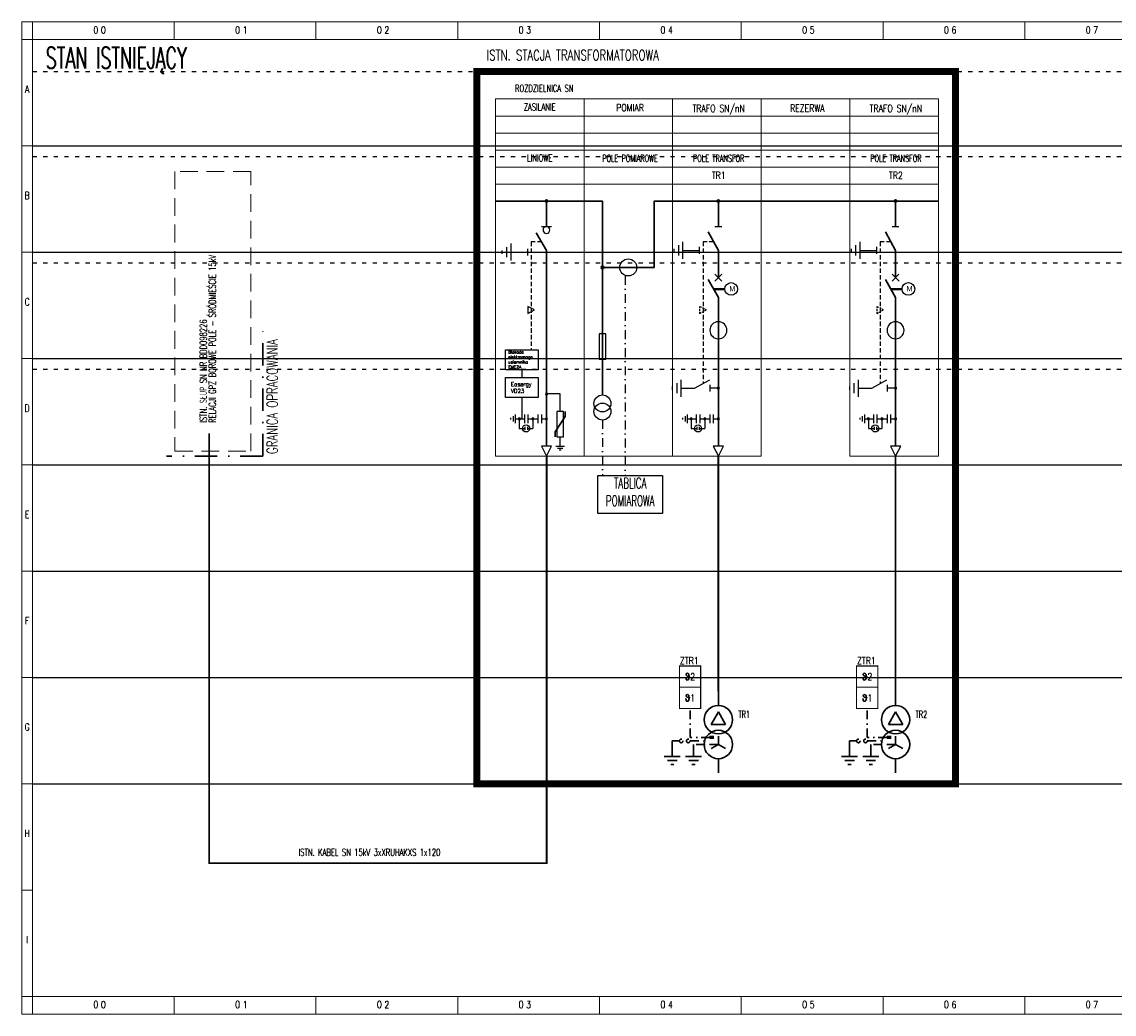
# Model space of a CAD drawing. Header units: millimetres. Extents: x 0 to 6803, y 0 to 280.
# Tile 1 of 11: x 0 to 308, y 0 to 280. Entities that reach past the tile are written whole.
import ezdxf
from ezdxf.enums import TextEntityAlignment as Align

# ---------------------------------------------------------------- set-up
doc = ezdxf.new("R2010")
doc.units = ezdxf.units.MM
for name, pattern in [('ACAD_ISO03W100', [30, 12, -18]), ('DASHDOT', [25.4, 12.7, -6.35, 0, -6.35]), ('DASHDOT2', [0.5, 0.25, -0.125, 0, -0.125]), ('DASHED2', [0.375, 0.25, -0.125]), ('DIVIDE', [1.25, 0.5, -0.25, 0, -0.25, 0, -0.25]), ('HIDDEN', [0.375, 0.25, -0.125]), ('PRZEWOD_N', [3.75, 2.5, -1.25]), ('PRZEWOD_PE', [5, 2.5, -1.25, 0, -1.25])]:
    doc.linetypes.add(name, pattern=pattern)
doc.layers.add('!POMOCNICZE', color=8, linetype='Continuous', plot=False)
for name, color, linetype, lineweight in [('BLOCK_1', 1, 'Continuous', 25), ('BLOCK_3', 251, 'Continuous', 15), ('BUDYNEK', 7, 'Continuous', 30), ('kable SN - istniejące', 8, 'Continuous', 30), ('ramka', 9, 'Continuous', 20), ('ROZDZIELNICA', 9, 'Continuous', 15)]:
    doc.layers.add(name, color=color, linetype=linetype, lineweight=lineweight)
for name, color, linetype in [('BLOCK_2', 9, 'Continuous'), ('OPIS', 9, 'Continuous'), ('PRZYSZŁA ROZBUDOWA', 8, 'Continuous'), ('STEROWANIE', 6, 'Continuous'), ('tabelka_opis', 2, 'Continuous'), ('tabelka_opis_kable', 6, 'Continuous')]:
    doc.layers.add(name, color=color, linetype=linetype)
doc.styles.add('ROMANS', font='romans.shx', dxfattribs={"width": 0.8})
doc.styles.add('RYS', font='simplex.shx', dxfattribs={"width": 0.8})
doc.styles.add('Schneider', font='romans.shx')

# ---------------------------------------------------------------- blocks, each defined once
blk = doc.blocks.new('POLE_SN_TABLICZKA')
at = {"layer": 'BLOCK_3', "ltscale": 80}
for points in [[(0, 24), (25, 24), (25, 19.2), (0, 19.2)], [(0, 19.2), (25, 19.2), (25, 14.4), (0, 14.4)], [(0, 14.4), (25, 14.4), (25, 9.6), (0, 9.6)], [(0, 9.6), (25, 9.6), (25, 4.8), (0, 4.8)], [(0, 4.8), (25, 4.8), (25, 0), (0, 0)]]:
    blk.add_lwpolyline(points, close=True, dxfattribs=at)
at = {"layer": 'BLOCK_2', "style": 'ROMANS', "width": 0.6, "flags": 8}
for tag, p in [('FUNKCJA', (20.06, 20.15)), ('NAZWA_POLA', (23.83, 6.24)), ('NR_POLA', (20.46, 1.44))]:
    blk.add_attdef(tag, text='', height=2, dxfattribs=at).set_placement(p, align=Align.CENTER)
at = {"layer": 'BLOCK_2', "style": 'ROMANS', "width": 0.6}
for tag, p in [('PARAMETRY', (22.23, 15.96)), ('ZABEZPIECZENIE', (27.13, 10.68))]:
    blk.add_attdef(tag, text='', height=2, dxfattribs=at).set_placement(p, align=Align.CENTER)
blk = doc.blocks.new('*U4')
for p, q in [((0, 7.5), (0, 11.5)), ((-2.02, 2.18), (0, 5.67)), ((2.02, 2.18), (0, 5.67)), ((-2.02, 2.18), (2.02, 2.18)), ((0, -3.5), (0, -1.17)), ((0, -3.5), (-2.02, -4.67)), ((0, -3.5), (2.02, -4.67)), ((0, -11.5), (0, -7.5))]:
    blk.add_line(p, q)
at = {"const_width": 0.3}
blk.add_lwpolyline([(0, -3.35, 1), (0, -3.65, 1)], format="xyb", close=True, dxfattribs=at)
for centre in [(0, 3.5), (0, -3.5)]:
    blk.add_circle(centre, 4)
at = {"layer": 'BLOCK_2', "style": 'ROMANS', "flags": 8}
for tag, p, height, width in [('SYMBOL', (5.65, 4), 2, 0.6), ('TYP', (5.65, 1.09), 1.5, 0.7), ('PARAMETRY', (5.65, -0.63), 1.5, 0.7), ('OPIS1', (5.65, -2.35), 1.5, 0.7), ('OPIS2', (5.65, -4.24), 1.5, 0.7), ('OPIS3', (5.65, -6.14), 1.5, 0.7)]:
    blk.add_attdef(tag, p, '', height=height, dxfattribs=dict(at, width=width))
blk = doc.blocks.new('uziemienie')
for p, q in [((-3.75, -0.3), (-3.75, 0.3)), ((-3, 0.89), (-3, -0.91)), ((-2.26, 1.5), (-2.26, -1.5)), ((-2.25, 0), (0, 0))]:
    blk.add_line(p, q)
at = {"layer": 'BLOCK_2', "style": 'ROMANS', "flags": 8}
for tag, p, height, width in [('SYMBOL', (1.84, -4), 2, 0.6), ('TYP', (1.84, -6.91), 1.5, 0.7), ('PARAMETRY', (1.84, -8.63), 1.5, 0.7), ('OPIS', (1.84, -10.34), 1.5, 0.7)]:
    blk.add_attdef(tag, p, '', height=height, dxfattribs=dict(at, width=width))
blk = doc.blocks.new('POLE_SN_LINIOWE_ROZLACZNIK')
for p, q in [((19.71, 11.21), (19.71, 12.64)), ((16.83, 6.9), (19.71, 11.21)), ((16.83, 5.46), (16.83, 6.9))]:
    blk.add_line(p, q)
for points in [[(0, 72), (14.4, 72)], [(14.4, 72), (14.4, 64.8)], [(14.4, 72), (25, 72)], [(14.4, 58.08), (11.5, 63.07)], [(14.4, 58.08), (14.4, 2.88)]]:
    blk.add_lwpolyline(points)
for points in [[(14.7, 72, 1), (14.09, 72)], [(14.09, 72, 1), (14.7, 72)]]:
    blk.add_lwpolyline(points, format="xyb")
at = {"layer": 'BLOCK_1', "linetype": 'HIDDEN', "ltscale": 5}
for p, q in [((13.09, 60.48), (10.08, 60.48)), ((10.08, 60.48), (10.08, 29.99))]:
    blk.add_line(p, q, dxfattribs=at)
at = {"layer": 'BLOCK_1'}
for p, q in [((9.12, 42.24), (9.12, 40.32)), ((11.04, 41.28), (9.12, 42.24)), ((9.12, 40.32), (11.04, 41.28)), ((7.49, 16.59), (7.49, 10.56)), ((18.27, 17.58), (14.4, 17.58)), ((18.27, 12.65), (18.27, 17.58))]:
    blk.add_line(p, q, dxfattribs=at)
for points in [[(12.96, 64.8), (15.84, 64.8)], [(3.12, 59.02), (3.12, 56.15)], [(4.31, 60), (4.31, 55.2)], [(1.92, 57.12), (1.92, 58.08)], [(4.31, 57.6), (9.12, 57.6)], [(9.12, 56.64), (9.12, 58.56)], [(7.49, 24.36), (7.49, 22.22)], [(4.39, 10.32), (4.39, 10.8)], [(4.99, 11.27), (4.99, 9.84)], [(5.58, 11.76), (5.58, 9.36)], [(5.58, 10.56), (8.17, 10.56)], [(6.73, 10.56), (6.73, 7.87)], [(8.17, 11.76), (8.17, 9.36)], [(9.13, 11.76), (9.13, 9.36)], [(9.13, 10.56), (10.57, 10.56)], [(10.57, 10.56), (12.01, 10.56)], [(10.57, 10.56), (10.57, 7.87)], [(12.01, 11.76), (12.01, 9.36)], [(12.97, 11.76), (12.97, 9.36)], [(12.97, 10.56), (14.4, 10.56)], [(6.73, 7.87), (8.32, 7.87)], [(8.32, 8.28), (8.32, 7.41)], [(9.01, 8.28), (9.01, 7.41)], [(9.01, 7.87), (10.57, 7.87)], [(18.27, 2.88), (18.27, 5.46)], [(17.07, 2.88), (19.47, 2.88)], [(17.56, 2.28), (18.99, 2.28)], [(18.51, 1.69), (18.03, 1.69)]]:
    blk.add_lwpolyline(points, dxfattribs=at)
blk.add_lwpolyline([(15.36, 63.84, 1), (13.44, 63.84, 1)], format="xyb", close=True, dxfattribs=at)
for points in [[(2.89, 29.99), (12.08, 29.99), (12.08, 24.36), (2.89, 24.36)], [(2.89, 22.22), (12.08, 22.22), (12.08, 16.59), (2.89, 16.59)], [(19.23, 12.65), (17.31, 12.65), (17.31, 5.46), (19.23, 5.46)], [(14.4, 0), (15.84, 2.88), (12.96, 2.88)]]:
    blk.add_lwpolyline(points, close=True, dxfattribs=at)
for points in [[(14.71, 17.58, 1), (14.09, 17.58)], [(14.09, 17.58, 1), (14.71, 17.58)], [(7.03, 10.56, 1), (6.42, 10.56)], [(6.42, 10.56, 1), (7.03, 10.56)], [(10.87, 10.56, 1), (10.26, 10.56)], [(10.26, 10.56, 1), (10.87, 10.56)], [(14.71, 10.56, 1), (14.09, 10.56)], [(14.09, 10.56, 1), (14.71, 10.56)]]:
    blk.add_lwpolyline(points, format="xyb", dxfattribs=at)
blk.add_circle((8.66, 7.84), 0.989, dxfattribs=at)
at = {"layer": 'BLOCK_3', "linetype": 'ByBlock', "ltscale": 80}
blk.add_lwpolyline([(0, 76.8), (25, 76.8), (25, 0), (0, 0)], close=True, dxfattribs=at)
at = {"layer": 'BLOCK_1', "char_height": 0.8438, "width": 8.6289, "attachment_point": 1, "style": 'Schneider'}
for s, insert in [('\\PBlokada\\Pelektromagn. uziemnika\\PEMC2A', (3.6, 31.22)), ('\\P{\\H1.333x;Easergy  \\PVD23}', (4.35, 22.27))]:
    blk.add_mtext(s, dxfattribs=dict(at, insert=insert))
at = {"layer": 'BLOCK_2', "style": 'ROMANS', "width": 0.7, "flags": 8}
for tag, p in [('O_OPIS1', (15.99, 54.37)), ('O_TYP', (16.02, 56.37)), ('O_OPIS2', (15.99, 52.57)), ('B_OPIS1', (18.52, 14.73)), ('B_TYP', (18.55, 16.73)), ('B_OPIS2', (18.52, 12.93))]:
    blk.add_attdef(tag, p, '', height=1.5, dxfattribs=at)
blk = doc.blocks.new('POLE_SN_POMIAROWE_PP_PN')
for points in [[(0, 72), (5.2, 72), (5.2, 53.28), (19.8, 53.28), (19.8, 72), (25, 72)], [(5.2, 53.28), (5.2, 17.28)]]:
    blk.add_lwpolyline(points)
for points in [[(5.58, 53.28, 1), (4.82, 53.28)], [(4.82, 53.28, 1), (5.58, 53.28)]]:
    blk.add_lwpolyline(points, format="xyb")
at = {"layer": 'BLOCK_1'}
for points in [[(12.49, 50.86, -1), (12.49, 55.66, -1)], [(5.2, 12.49, -1), (5.2, 17.29, -1)], [(5.2, 10.21, -1), (5.2, 15.01, -1)]]:
    blk.add_lwpolyline(points, format="xyb", close=True, dxfattribs=at)
blk.add_lwpolyline([(6.16, 34.56), (4.24, 34.56), (4.24, 27.37), (6.16, 27.37)], close=True, dxfattribs=at)
at = {"layer": 'BLOCK_3', "ltscale": 80}
blk.add_lwpolyline([(25, 76.8), (0, 76.8), (0, 0), (25, 0)], close=True, dxfattribs=at)
at = {"layer": 'BLOCK_2', "style": 'ROMANS', "width": 0.7, "flags": 8}
for tag, p in [('PP_TYP', (10.35, 48.22)), ('PP_OPIS1', (10.32, 46.22)), ('PP_OPIS2', (10.32, 44.54)), ('PP_OPIS3', (10.32, 42.74)), ('PP_OPIS4', (10.32, 40.94)), ('B_TYP', (8.55, 32.5)), ('B_OPIS1', (8.52, 30.49)), ('B_OPIS2', (8.52, 28.69)), ('PN_OPIS1', (8.52, 14.09)), ('PN_TYP', (8.55, 16.09)), ('PN_OPIS2', (8.52, 12.41)), ('PN_OPIS3', (8.52, 10.61)), ('PN_OPIS4', (8.52, 8.81))]:
    blk.add_attdef(tag, p, '', height=1.5, dxfattribs=at)
blk = doc.blocks.new('POLE_SN_WYLACZNIK_PP')
for p, q in [((0, 72), (14.4, 72)), ((12.91, 72), (12.91, 64.8)), ((14.4, 72), (25, 72)), ((12.91, 58.08), (10.03, 63.36)), ((12.91, 58.08), (12.91, 50.39)), ((12.91, 44.78), (10.03, 49.91)), ((12.91, 44.78), (12.91, 2.88))]:
    blk.add_line(p, q)
for start, end in [(0, 180), (180, 0)]:
    blk.add_arc((12.91, 72), 0.307, start, end)
at = {"layer": 'BLOCK_1'}
for p, q in [((11.95, 64.8), (13.87, 64.8)), ((0.43, 57.6), (0.43, 58.56)), ((1.63, 59.51), (1.63, 56.64)), ((2.82, 60.48), (2.82, 55.68)), ((7.63, 57.12), (7.63, 59.04)), ((2.82, 58.08), (7.63, 58.08)), ((13.88, 49.42), (11.94, 51.36)), ((11.94, 49.42), (13.86, 51.34)), ((11.47, 47.34), (14.72, 47.34)), ((11.63, 47.07), (14.72, 47.07)), ((2.35, 21.6), (2.35, 16.8)), ((6.2, 19.2), (10.49, 21.6)), ((-0.04, 18.72), (-0.04, 19.68)), ((1.16, 20.63), (1.16, 17.76)), ((2.35, 19.2), (6.2, 19.2)), ((10.52, 20.16), (10.52, 18.24)), ((12.91, 19.2), (10.52, 19.2)), ((2.9, 10.32), (2.9, 10.8)), ((3.5, 11.27), (3.5, 9.84)), ((4.1, 11.76), (4.1, 9.36)), ((4.1, 10.56), (6.68, 10.56)), ((5.24, 10.56), (5.24, 7.87)), ((6.68, 11.76), (6.68, 9.36)), ((7.64, 11.76), (7.64, 9.36)), ((7.64, 10.56), (9.08, 10.56)), ((9.08, 10.56), (10.52, 10.56)), ((9.08, 10.56), (9.08, 7.87)), ((10.52, 11.76), (10.52, 9.36)), ((11.48, 11.76), (11.48, 9.36)), ((11.48, 10.56), (12.91, 10.56)), ((5.24, 7.87), (6.83, 7.87)), ((6.83, 8.28), (6.83, 7.41)), ((7.53, 8.28), (7.53, 7.41)), ((7.53, 7.87), (9.08, 7.87)), ((14.35, 2.88), (11.47, 2.88)), ((11.47, 2.88), (12.91, 0)), ((12.91, 0), (14.35, 2.88))]:
    blk.add_line(p, q, dxfattribs=at)
at = {"layer": 'BLOCK_1', "linetype": 'HIDDEN', "ltscale": 5}
for p, q in [((11.6, 60.48), (8.59, 60.48)), ((8.59, 60.48), (8.59, 20.54))]:
    blk.add_line(p, q, dxfattribs=at)
at = {"layer": 'BLOCK_1', "linetype": 'HIDDEN', "ltscale": 2}
for p, q in [((7.63, 42.24), (7.63, 40.32)), ((9.55, 41.28), (7.63, 42.24)), ((7.63, 40.32), (9.55, 41.28))]:
    blk.add_line(p, q, dxfattribs=at)
at = {"layer": 'BLOCK_1'}
for centre, radius in [((16.52, 47.21), 1.79), ((7.17, 7.84), 0.989)]:
    blk.add_circle(centre, radius, dxfattribs=at)
for centre, radius, start, end in [((12.91, 35.53), 2.4, 90, 270), ((12.91, 35.53), 2.4, 270, 90), ((12.91, 19.2), 0.307, 0, 180), ((12.91, 19.2), 0.307, 180, 0), ((5.24, 10.56), 0.307, 0, 180), ((5.24, 10.56), 0.307, 180, 0), ((9.08, 10.56), 0.307, 0, 180), ((9.08, 10.56), 0.307, 180, 0), ((12.91, 10.56), 0.307, 0, 180), ((12.91, 10.56), 0.307, 180, 0)]:
    blk.add_arc(centre, radius, start, end, dxfattribs=at)
at = {"layer": 'BLOCK_3', "ltscale": 80}
blk.add_lwpolyline([(25, 76.8), (0, 76.8), (0, 0), (25, 0)], close=True, dxfattribs=at)
at = {"layer": 'BLOCK_1'}
blk.add_text('M', height=1.44, dxfattribs=at).set_placement((16.01, 46.56))
at = {"layer": 'BLOCK_2', "style": 'ROMANS', "width": 0.7, "flags": 8}
for tag, p in [('W_OPIS1', (16.21, 51.47)), ('W_TYP', (16.24, 53.48)), ('W_OPIS2', (16.21, 49.67)), ('W_OPIS1', (16.21, 43.35)), ('W_OPIS2', (16.21, 41.55)), ('PP_TYP', (16.09, 35.92)), ('PP_OPIS1', (16.06, 33.91)), ('PP_OPIS2', (16.06, 32.23)), ('PP_OPIS3', (16.06, 30.43)), ('PP_OPIS4', (16.06, 28.63))]:
    blk.add_attdef(tag, p, '', height=1.5, dxfattribs=at)

msp = doc.modelspace()

# ---------------------------------------------------------------- hatches: boundary and pattern name
at = {"layer": 'kable SN - istniejące', "linetype": 'DIVIDE', "ltscale": 5}
for points in [[(194.17, 78.34), (195.29, 78.34), (195.29, 77.83), (194.17, 77.83)], [(244.17, 78.34), (245.29, 78.34), (245.29, 77.83), (244.17, 77.83)]]:
    msp.add_hatch(color=256, dxfattribs=at).paths.add_polyline_path(points)

# ---------------------------------------------------------------- linework, layer by layer
at = {"layer": '!POMOCNICZE', "linetype": 'ACAD_ISO03W100', "ltscale": 0.1}
for p, q in [((3, 266), (6803, 266)), ((3, 242), (6803, 242)), ((3, 212), (6803, 212)), ((3, 182), (6803, 182))]:
    msp.add_line(p, q, dxfattribs=at)
at = {"layer": '!POMOCNICZE'}
for p, q in [((3, 245), (6803, 245)), ((3, 215), (6803, 215)), ((3, 185), (6803, 185)), ((3, 155), (6803, 155)), ((3, 125), (6803, 125)), ((3, 95), (6803, 95)), ((3, 65), (6803, 65))]:
    msp.add_line(p, q, dxfattribs=at)
at = {"linetype": 'DASHDOT', "lineweight": 30, "ltscale": 0.5}
for q in [(67.96, 195.21), (40.85, 157.42)]:
    msp.add_line((67.96, 157.42), q, dxfattribs=at)
at = {"layer": 'BUDYNEK', "color": 8, "linetype": 'PRZEWOD_PE', "ltscale": 3, "const_width": 2}
msp.add_lwpolyline([(263.45, 65), (128.41, 65), (128.41, 266), (263.45, 266)], close=True, dxfattribs=at)
at = {"layer": 'kable SN - istniejące'}
msp.add_line((208.63, 229.43), (233.63, 229.43), dxfattribs=at)
at = {"layer": 'kable SN - istniejące', "linetype": 'DASHDOT2', "ltscale": 10}
for p, q in [((188.54, 78.09), (188.54, 86.23)), ((238.54, 78.09), (238.54, 86.23)), ((194.17, 78.09), (188.54, 78.09)), ((244.17, 78.09), (238.54, 78.09))]:
    msp.add_line(p, q, dxfattribs=at)
at = {"layer": 'kable SN - istniejące', "linetype": 'PRZEWOD_PE'}
for p, q in [((183.54, 77.09), (185.54, 77.09)), ((183.54, 76.09), (183.54, 77.09)), ((188.54, 77.09), (192.67, 77.09)), ((233.54, 77.09), (235.54, 77.09)), ((233.54, 76.09), (233.54, 77.09)), ((238.54, 77.09), (242.67, 77.09))]:
    msp.add_line(p, q, dxfattribs=at)
at = {"layer": 'kable SN - istniejące', "linetype": 'DIVIDE', "ltscale": 5}
for p, q in [((194.17, 77.83), (194.17, 78.34)), ((194.17, 78.34), (195.29, 78.34)), ((195.29, 77.83), (194.17, 77.83)), ((244.17, 77.83), (244.17, 78.34)), ((244.17, 78.34), (245.29, 78.34)), ((245.29, 77.83), (244.17, 77.83))]:
    msp.add_line(p, q, dxfattribs=at)
at = {"layer": 'kable SN - istniejące', "linetype": 'PRZEWOD_N'}
for p, q in [((196.54, 76.09), (189.54, 76.09)), ((246.54, 76.09), (239.54, 76.09))]:
    msp.add_line(p, q, dxfattribs=at)
at = {"layer": 'kable SN - istniejące', "ltscale": 15, "const_width": 0.5}
for points in [[(52.87, 163.91), (52.87, 42.62), (148.09, 42.62), (148.09, 157.43)], [(196.54, 91.09), (196.54, 157.43)], [(246.54, 91.09), (246.54, 157.43)]]:
    msp.add_lwpolyline(points, dxfattribs=at)
at = {"layer": 'kable SN - istniejące', "const_width": 0.3}
for points in [[(185.54, 92.23), (191.54, 92.23), (191.54, 98.23), (185.54, 98.23)], [(235.54, 92.23), (241.54, 92.23), (241.54, 98.23), (235.54, 98.23)], [(185.54, 86.23), (191.54, 86.23), (191.54, 92.23), (185.54, 92.23)], [(235.54, 86.23), (241.54, 86.23), (241.54, 92.23), (235.54, 92.23)]]:
    msp.add_lwpolyline(points, close=True, dxfattribs=at)
at = {"layer": 'kable SN - istniejące', "linetype": 'PRZEWOD_PE'}
for centre in [(186.04, 77.09), (188.04, 77.09), (236.04, 77.09), (238.04, 77.09)]:
    msp.add_circle(centre, 0.5, dxfattribs=at)
at = {"layer": 'kable SN - istniejące'}
for points in [[(187.25, 94.94), (187.4, 94.91), (187.43, 94.77), (187.44, 94.52), (187.52, 94.34), (187.9, 94.31), (188.18, 94.51), (188.24, 94.79), (188.28, 95.23), (188.25, 95.54), (188.21, 95.87), (188.08, 96.05), (187.57, 96.14), (187.5, 96.08), (187.43, 95.87), (187.47, 95.66), (187.6, 95.53), (187.87, 95.41), (188.47, 95.27), (188.12, 95.35)], [(237.25, 94.94), (237.4, 94.91), (237.43, 94.77), (237.44, 94.52), (237.52, 94.34), (237.9, 94.31), (238.18, 94.51), (238.24, 94.79), (238.28, 95.23), (238.25, 95.54), (238.21, 95.87), (238.08, 96.05), (237.57, 96.14), (237.5, 96.08), (237.43, 95.87), (237.47, 95.66), (237.6, 95.53), (237.87, 95.41), (238.47, 95.27), (238.12, 95.35)], [(187.25, 88.94), (187.4, 88.91), (187.43, 88.77), (187.44, 88.52), (187.52, 88.34), (187.9, 88.31), (188.18, 88.51), (188.24, 88.79), (188.28, 89.23), (188.25, 89.54), (188.21, 89.87), (188.08, 90.05), (187.57, 90.14), (187.5, 90.08), (187.43, 89.87), (187.47, 89.66), (187.6, 89.53), (187.87, 89.41), (188.47, 89.27), (188.12, 89.35)], [(237.25, 88.94), (237.4, 88.91), (237.43, 88.77), (237.44, 88.52), (237.52, 88.34), (237.9, 88.31), (238.18, 88.51), (238.24, 88.79), (238.28, 89.23), (238.25, 89.54), (238.21, 89.87), (238.08, 90.05), (237.57, 90.14), (237.5, 90.08), (237.43, 89.87), (237.47, 89.66), (237.6, 89.53), (237.87, 89.41), (238.47, 89.27), (238.12, 89.35)]]:
    msp.add_spline(points, degree=3, dxfattribs=at)
at = {"layer": 'ramka', "ltscale": 5}
for p, q in [((3, 280), (0, 280)), ((0, 280), (0, 0)), ((3, 280), (3, 275)), ((3, 280), (3, 280)), ((403, 280), (3, 280)), ((43, 280), (43, 280)), ((43, 280), (43, 275)), ((83, 280), (83, 275)), ((83, 280), (83, 280)), ((123, 280), (123, 275)), ((123, 280), (123, 280)), ((163, 280), (163, 275)), ((163, 280), (163, 280)), ((203, 280), (203, 280)), ((203, 280), (203, 275)), ((243, 280), (243, 280)), ((243, 280), (243, 275)), ((283, 280), (283, 280)), ((283, 280), (283, 275)), ((3, 275), (0, 275)), ((3, 275), (3, 5)), ((403, 275), (3, 275)), ((3, 245), (0, 245)), ((3, 215), (0, 215)), ((3, 185), (0, 185)), ((3, 155), (0, 155)), ((3, 125), (0, 125)), ((3, 95), (0, 95)), ((3, 65), (0, 65)), ((3, 35), (0, 35)), ((3, 5), (0, 5)), ((403, 5), (3, 5)), ((3, 5), (3, 0)), ((3, 5), (3, 5)), ((43, 5), (43, 0)), ((43, 5), (43, 5)), ((83, 5), (83, 0)), ((83, 5), (83, 5)), ((123, 5), (123, 0)), ((123, 5), (123, 5)), ((163, 5), (163, 0)), ((163, 5), (163, 5)), ((203, 5), (203, 0)), ((203, 5), (203, 5)), ((243, 5), (243, 0)), ((243, 5), (243, 5)), ((283, 5), (283, 0)), ((283, 5), (283, 5)), ((3, 0), (0, 0)), ((403, 0), (3, 0))]:
    msp.add_line(p, q, dxfattribs=at)
at = {"layer": 'ROZDZIELNICA', "linetype": 'DASHED2', "ltscale": 20}
msp.add_lwpolyline([(43.21, 158.87), (64.63, 158.87), (64.63, 237.78), (43.21, 237.78)], close=True, dxfattribs=at)
at = {"layer": 'STEROWANIE', "linetype": 'DASHDOT2', "ltscale": 10}
msp.add_line((163.82, 167.64), (163.82, 151.96), dxfattribs=at)
msp.add_lwpolyline([(170.26, 208.29), (170.26, 151.96)], dxfattribs=at)
at = {"layer": 'STEROWANIE', "ltscale": 10}
msp.add_lwpolyline([(180.78, 141.25), (162.52, 141.25), (162.52, 151.96), (180.78, 151.96)], close=True, dxfattribs=at)

# ---------------------------------------------------------------- block references
ref = msp.add_blockref('POLE_SN_TABLICZKA', (133.63, 234.23))
ref.add_attrib('FUNKCJA1', 'LINIOWE', dxfattribs={"layer": 'BLOCK_2', "height": 2, "style": 'ROMANS', "width": 0.7}).set_placement((146.13, 240.58), align=Align.CENTER)
ref.add_attrib('FUNKCJA2', 'ZASILANIE', dxfattribs={"layer": 'BLOCK_2', "height": 2, "style": 'ROMANS', "width": 0.7}).set_placement((146.13, 254.98), align=Align.CENTER)
ref = msp.add_blockref('POLE_SN_TABLICZKA', (183.63, 234.23), dxfattribs=dict(xscale=-1))
ref.add_attrib('NAZWA_POLA', 'POLE POMIAROWE', dxfattribs={"layer": 'BLOCK_2', "height": 2, "style": 'ROMANS', "width": 0.6}).set_placement((171.63, 240.47), align=Align.CENTER)
ref.add_attrib('FUNKCJA', 'POMIAR', dxfattribs={"layer": 'BLOCK_2', "height": 2, "style": 'ROMANS', "width": 0.8}).set_placement((171.63, 254.77), align=Align.CENTER)
ref = msp.add_blockref('POLE_SN_TABLICZKA', (208.63, 234.23), dxfattribs=dict(xscale=-1))
ref.add_attrib('NR_POLA', 'TR1', dxfattribs={"layer": 'BLOCK_2', "height": 2, "style": 'ROMANS', "width": 0.8}).set_placement((196.63, 235.67), align=Align.CENTER)
ref.add_attrib('NAZWA_POLA', 'POLE TRANSFOR', dxfattribs={"layer": 'BLOCK_2', "height": 2, "style": 'ROMANS', "width": 0.6}).set_placement((196.63, 240.47), align=Align.CENTER)
ref.add_attrib('FUNKCJA', 'TRAFO SN/nN', dxfattribs={"layer": 'BLOCK_2', "height": 2, "style": 'ROMANS', "width": 0.8}).set_placement((196.63, 254.56), align=Align.CENTER)
ref = msp.add_blockref('POLE_SN_TABLICZKA', (258.63, 234.23), dxfattribs=dict(xscale=-1))
ref.add_attrib('NR_POLA', 'TR2', dxfattribs={"layer": 'BLOCK_2', "height": 2, "style": 'ROMANS', "width": 0.8}).set_placement((246.63, 235.67), align=Align.CENTER)
ref.add_attrib('NAZWA_POLA', 'POLE TRANSFOR', dxfattribs={"layer": 'BLOCK_2', "height": 2, "style": 'ROMANS', "width": 0.6}).set_placement((246.63, 240.47), align=Align.CENTER)
ref.add_attrib('FUNKCJA', 'TRAFO SN/nN', dxfattribs={"layer": 'BLOCK_2', "height": 2, "style": 'ROMANS', "width": 0.8}).set_placement((246.63, 254.56), align=Align.CENTER)
at = {"layer": 'kable SN - istniejące'}
for name, p in [('POLE_SN_LINIOWE_ROZLACZNIK', (133.63, 157.43)), ('POLE_SN_POMIAROWE_PP_PN', (158.63, 157.43)), ('POLE_SN_WYLACZNIK_PP', (183.63, 157.43)), ('POLE_SN_WYLACZNIK_PP', (233.63, 157.43))]:
    msp.add_blockref(name, p, dxfattribs=at)
at = {"layer": 'kable SN - istniejące', "ltscale": 15}
for p, values in [((196.54, 79.59), {'SYMBOL': 'TR1'}), ((246.54, 79.59), {'SYMBOL': 'TR2'})]:
    msp.add_blockref('*U4', p, dxfattribs=at).add_auto_attribs(values)
at = {"layer": 'kable SN - istniejące', "linetype": 'PRZEWOD_PE', "xscale": 1.5, "yscale": 1.5, "zscale": 1.5, "rotation": 90.00000000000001}
for p in [(183.54, 76.09), (233.54, 76.09)]:
    msp.add_blockref('uziemienie', p, dxfattribs=at)
at = {"layer": 'kable SN - istniejące', "linetype": 'PRZEWOD_N', "xscale": 1.5, "yscale": 1.5, "zscale": 1.5, "rotation": 90.00000000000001}
for p in [(189.54, 76.09), (239.54, 76.09)]:
    msp.add_blockref('uziemienie', p, dxfattribs=at)
at = {"layer": 'PRZYSZŁA ROZBUDOWA'}
ref = msp.add_blockref('POLE_SN_TABLICZKA', (233.63, 234.23), dxfattribs=dict(at, xscale=-1))
ref.add_attrib('FUNKCJA', 'REZERWA', dxfattribs={"layer": 'BLOCK_2', "height": 2, "style": 'ROMANS', "width": 0.8}).set_placement((221.63, 254.64), align=Align.CENTER)

# ---------------------------------------------------------------- texts
at = {"layer": 'kable SN - istniejące', "style": 'RYS', "width": 0.8}
for p in [(188.33, 98.71), (238.33, 98.71)]:
    msp.add_text('ZTR1', height=2, dxfattribs=at).set_placement(p, align=Align.CENTER)
for s, p in [('2', (189.29, 95.23)), ('2', (239.29, 95.23)), ('1', (189.29, 89.23)), ('1', (239.29, 89.23))]:
    msp.add_text(s, height=2, dxfattribs=at).set_placement(p, align=Align.MIDDLE_CENTER)
at = {"layer": 'OPIS', "style": 'ROMANS', "width": 0.7}
for s, height, p in [('ISTN. STACJA TRANSFORMATOROWA', 3, (131.15, 269.1)), ('ROZDZIELNICA SN', 2, (139.16, 260.26))]:
    msp.add_text(s, height=height, dxfattribs=at).set_placement(p)
for s, height, p in [('RELACJI GPZ BOROWE POLE - ŚRÓDMIEŚCIE 15kV', 2, (54.76, 166.85)), ('ISTN. SŁUP SN NR BDD098226', 2, (52.2, 166.85)), ('GRANICA OPRACOWANIA', 3, (72.14, 158.07))]:
    msp.add_text(s, height=height, rotation=90, dxfattribs=at).set_placement(p)
at = {"layer": 'ramka', "style": 'ROMANS', "width": 0.8}
for s, p in [('0', (20.88, 276.72)), ('0', (23, 276.67)), ('0', (60.88, 276.72)), ('1', (63, 276.67)), ('0', (100.88, 276.72)), ('2', (103, 276.67)), ('0', (140.88, 276.72)), ('3', (143, 276.67)), ('0', (180.88, 276.72)), ('4', (183, 276.67)), ('0', (220.88, 276.72)), ('5', (223, 276.67)), ('0', (260.88, 276.72)), ('6', (263, 276.67)), ('0', (300.88, 276.72)), ('7', (303, 276.67)), ('A', (1.5, 260)), ('B', (1.5, 230)), ('C', (1.5, 200)), ('D', (1.5, 170)), ('E', (1.5, 140)), ('F', (1.5, 110)), ('G', (1.5, 80)), ('H', (1.5, 50)), ('I', (1.5, 20)), ('0', (20.88, 1.72)), ('0', (23, 1.67)), ('0', (60.88, 1.72)), ('1', (63, 1.67)), ('0', (100.88, 1.72)), ('2', (103, 1.67)), ('0', (140.88, 1.72)), ('3', (143, 1.67)), ('0', (180.88, 1.72)), ('4', (183, 1.67)), ('0', (220.88, 1.72)), ('5', (223, 1.67)), ('0', (260.88, 1.72)), ('6', (263, 1.67)), ('0', (300.88, 1.72)), ('7', (303, 1.67))]:
    msp.add_text(s, height=2, dxfattribs=at).set_placement(p, align=Align.CENTER)
at = {"layer": 'tabelka_opis', "style": 'ROMANS', "width": 0.6}
msp.add_text('STAN ISTNIEJĄCY', height=6, dxfattribs=at).set_placement((6.74, 266.83))
for s, p in [('TABLICA', (171.67, 148.35)), ('POMIAROWA', (171.67, 143.35))]:
    msp.add_text(s, height=3, dxfattribs=at).set_placement(p, align=Align.CENTER)
at = {"layer": 'tabelka_opis_kable', "style": 'ROMANS', "width": 0.7}
msp.add_text('ISTN. KABEL SN 15kV 3xXRUHAKXS 1x120', height=2, dxfattribs=at).set_placement((98.09, 45.67), align=Align.MIDDLE_CENTER)

doc.saveas('drawing.dxf')
